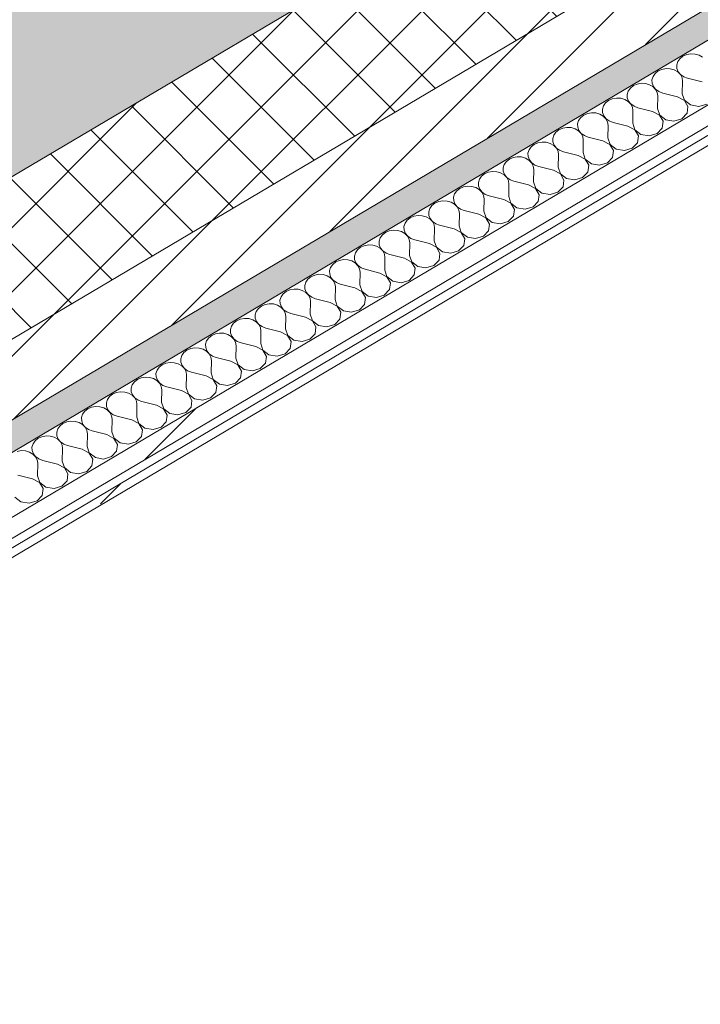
# Model space of a CAD drawing. Header units: millimetres. Extents: x -36631 to 27388, y -24993 to 6945.
# Tile 162 of 256: x -53 to 396, y -12831 to -12182. Entities that reach past the tile are written whole.
import ezdxf

# ---------------------------------------------------------------- set-up
doc = ezdxf.new("R2010")
doc.units = ezdxf.units.MM
doc.header["$MEASUREMENT"] = 0
doc.linetypes.add('Wipeout_Contour', pattern=[1000, 0, -1000])
doc.layers.add('12_FAÇ_Façana', color=7, linetype='Continuous')
doc.layers.add('Nuevo_08_E_Envans secs', color=7, linetype='Continuous')
for name, color, linetype, lineweight, true_color in [('12_FAÇ_Façana_Pluma_Nº__102', 7, 'Continuous', 5, 0xcccccc), ('12_FAÇ_Façana_Pluma_Nº__174', 7, 'Continuous', 13, 0xe4ad2c), ('12_FAÇ_Façana_Pluma_Nº__176', 7, 'Continuous', 15, 0x93a0c6), ('Nuevo_08_E_Envans secs_Pluma_Nº__102', 7, 'Continuous', 5, 0xcccccc), ('Nuevo_08_E_Envans secs_Pluma_Nº__171', 171, 'Continuous', 13, 0xaaaaff), ('Nuevo_08_E_Envans secs_Pluma_Nº__177', 7, 'Continuous', 15, 0xf7e046)]:
    doc.layers.add(name, color=color, linetype=linetype, lineweight=lineweight, true_color=true_color)
for name, color, linetype, lineweight in [('12_FAÇ_Façana_Pluma_Nº__2', 8, 'Continuous', 5), ('12_FAÇ_Façana_Pluma_Nº__7', 7, 'Continuous', 5), ('Nuevo_08_E_Envans secs_Pluma_Nº__1', 7, 'Continuous', 5)]:
    doc.layers.add(name, color=color, linetype=linetype, lineweight=lineweight)
pattern_1 = [(45, (0, 0), (-183.848, 183.848), [195, -65]), (45, (7e-14, 183.85), (-183.848, 183.848), [195, -65])]

# ---------------------------------------------------------------- blocks, each defined once
blk = doc.blocks.new('Elem Sección_97_1')
at = {"layer": '12_FAÇ_Façana_Pluma_Nº__102', "linetype": 'Continuous', "lineweight": 0, "true_color": 0xe5e5e5}
blk.add_hatch(color=254, dxfattribs=at).paths.add_polyline_path([(-1935.93, -13237.7), (-1842.3, -13342.47), (1201.82, -11539.73), (1155.37, -11487.75), (1498.66, -11284.46), (1545.11, -11336.44), (1557.37, -11329.18), (1463.74, -11224.4)])
at = {"layer": '12_FAÇ_Façana_Pluma_Nº__174', "linetype": 'Continuous', "lineweight": 13, "true_color": 0xe4ad2c}
h = blk.add_hatch(dxfattribs=at)
h.set_pattern_fill('SATE_Aislamiento_0001', color=42, style=0, pattern_type=2)
h.set_pattern_definition([(45, (0, 0), (-21.213203, 21.213203), []), (135, (0, 0), (21.213203, 21.213203), [])])
h.paths.add_polyline_path([(-1842.3, -13342.47), (-1779.88, -13412.32), (1229.91, -11629.91), (1264.24, -11609.58), (1201.82, -11539.73)])
at = {"layer": '12_FAÇ_Façana_Pluma_Nº__176', "linetype": 'Continuous', "lineweight": 0, "true_color": 0x495063}
blk.add_hatch(color=251, dxfattribs=at).paths.add_polyline_path([(-1748.67, -13447.25), (-1736.19, -13461.22), (1273.61, -11678.8), (1261.12, -11664.83)])
at = {"layer": '12_FAÇ_Façana_Pluma_Nº__2', "linetype": 'Continuous', "lineweight": 5}
h = blk.add_hatch(dxfattribs=at)
h.set_pattern_fill('Ceramic_0001', color=8, style=0, pattern_type=2)
h.set_pattern_definition([(45, (0, 0), (-21.213203, 21.213203), [])])
h.paths.add_polyline_path([(1229.91, -11629.91), (-1779.88, -13412.32), (-1748.67, -13447.25), (1261.12, -11664.83)])
at = {"layer": '12_FAÇ_Façana_Pluma_Nº__7', "color": 7, "linetype": 'Continuous', "lineweight": 5}
for p, q in [((1201.82, -11539.73), (-1842.3, -13342.47)), ((1261.12, -11664.83), (-1748.67, -13447.25))]:
    blk.add_line(p, q, dxfattribs=at)
at = {"layer": '12_FAÇ_Façana_Pluma_Nº__7', "color": 7, "linetype": 'Continuous', "lineweight": 5, "flags": 128}
for points in [[(1264.24, -11609.58), (1229.91, -11629.91), (-1779.88, -13412.32)], [(1273.61, -11678.8), (-1460.26, -13297.81), (-1520.33, -13333.38), (-1736.19, -13461.22)]]:
    blk.add_lwpolyline(points, dxfattribs=at)
blk = doc.blocks.new('*X361')
at = {"layer": 'Nuevo_08_E_Envans secs_Pluma_Nº__102', "color": 254, "linetype": 'Continuous', "lineweight": 5, "true_color": 0xcccccc}
for p, q in [((382.14, -12208.14), (380.74, -12210.1)), ((384.15, -12206.56), (382.14, -12208.14)), ((386.61, -12205.49), (384.15, -12206.56)), ((389.33, -12205.01), (386.61, -12205.49)), ((392.12, -12205.15), (389.33, -12205.01)), ((394.75, -12205.91), (392.12, -12205.15)), ((397.02, -12207.22), (394.75, -12205.91)), ((372.99, -12214.69), (370.26, -12215.17)), ((375.77, -12214.83), (372.99, -12214.69)), ((378.4, -12215.59), (375.77, -12214.83)), ((380.74, -12210.1), (380.05, -12212.3)), ((380.05, -12212.3), (380.13, -12214.57)), ((380.13, -12214.57), (380.96, -12216.73)), ((364.39, -12219.78), (363.7, -12221.98)), ((365.8, -12217.82), (364.39, -12219.78)), ((367.8, -12216.24), (365.8, -12217.82)), ((370.26, -12215.17), (367.8, -12216.24)), ((380.67, -12216.9), (378.4, -12215.59)), ((382.42, -12218.67), (380.67, -12216.9)), ((380.96, -12216.73), (382.49, -12218.63)), ((383.51, -12220.76), (382.42, -12218.67)), ((382.49, -12218.63), (384.6, -12220.12)), ((383.85, -12223.01), (383.51, -12220.76)), ((384.6, -12220.12), (387.12, -12221.08)), ((396.78, -12223.5), (387.12, -12221.08)), ((349.45, -12227.5), (348.05, -12229.46)), ((351.46, -12225.92), (349.45, -12227.5)), ((353.92, -12224.85), (351.46, -12225.92)), ((356.64, -12224.37), (353.92, -12224.85)), ((359.42, -12224.51), (356.64, -12224.37)), ((362.05, -12225.27), (359.42, -12224.51)), ((364.33, -12226.58), (362.05, -12225.27)), ((363.7, -12221.98), (363.78, -12224.25)), ((363.78, -12224.25), (364.61, -12226.42)), ((366.07, -12228.35), (364.33, -12226.58)), ((364.61, -12226.42), (366.14, -12228.31)), ((383.7, -12231.24), (383.85, -12223.01)), ((337.57, -12234.53), (335.11, -12235.6)), ((340.29, -12234.05), (337.57, -12234.53)), ((343.08, -12234.2), (340.29, -12234.05)), ((345.71, -12234.95), (343.08, -12234.2)), ((348.05, -12229.46), (347.36, -12231.66)), ((347.36, -12231.66), (347.43, -12233.93)), ((347.43, -12233.93), (348.26, -12236.1)), ((367.16, -12230.44), (366.07, -12228.35)), ((366.14, -12228.31), (368.25, -12229.8)), ((367.51, -12232.69), (367.16, -12230.44)), ((367.36, -12240.92), (367.51, -12232.69)), ((368.25, -12229.8), (370.78, -12230.76)), ((380.44, -12233.18), (370.78, -12230.76)), ((385.07, -12235.62), (380.44, -12233.18)), ((383.7, -12231.24), (385.14, -12235.58)), ((331.7, -12239.14), (331.01, -12241.34)), ((333.1, -12237.18), (331.7, -12239.14)), ((335.11, -12235.6), (333.1, -12237.18)), ((347.98, -12236.26), (345.71, -12234.95)), ((349.73, -12238.03), (347.98, -12236.26)), ((348.26, -12236.1), (349.79, -12237.99)), ((350.81, -12240.12), (349.73, -12238.03)), ((349.79, -12237.99), (351.9, -12239.48)), ((351.16, -12242.38), (350.81, -12240.12)), ((351.9, -12239.48), (354.43, -12240.44)), ((364.09, -12242.86), (354.43, -12240.44)), ((367.36, -12240.92), (368.79, -12245.26)), ((387.43, -12239.69), (385.07, -12235.62)), ((385.14, -12235.58), (389.16, -12238.66)), ((386.82, -12244.15), (387.43, -12239.69)), ((389.16, -12238.66), (394.57, -12239.56)), ((394.57, -12239.56), (399.76, -12238.01)), ((316.75, -12246.86), (315.35, -12248.82)), ((318.76, -12245.29), (316.75, -12246.86)), ((321.22, -12244.22), (318.76, -12245.29)), ((323.95, -12243.73), (321.22, -12244.22)), ((326.73, -12243.88), (323.95, -12243.73)), ((329.36, -12244.63), (326.73, -12243.88)), ((331.63, -12245.95), (329.36, -12244.63)), ((331.01, -12241.34), (331.08, -12243.61)), ((331.08, -12243.61), (331.92, -12245.78)), ((333.38, -12247.71), (331.63, -12245.95)), ((331.92, -12245.78), (333.45, -12247.67)), ((351.01, -12250.6), (351.16, -12242.38)), ((368.72, -12245.3), (364.09, -12242.86)), ((371.09, -12249.37), (368.72, -12245.3)), ((368.79, -12245.26), (372.81, -12248.34)), ((383.41, -12247.69), (386.82, -12244.15)), ((304.87, -12253.9), (302.41, -12254.97)), ((307.6, -12253.41), (304.87, -12253.9)), ((310.38, -12253.56), (307.6, -12253.41)), ((313.01, -12254.31), (310.38, -12253.56)), ((315.35, -12248.82), (314.66, -12251.02)), ((314.66, -12251.02), (314.74, -12253.29)), ((314.74, -12253.29), (315.57, -12255.46)), ((334.47, -12249.8), (333.38, -12247.71)), ((333.45, -12247.67), (335.55, -12249.16)), ((334.81, -12252.06), (334.47, -12249.8)), ((334.66, -12260.28), (334.81, -12252.06)), ((335.55, -12249.16), (338.08, -12250.12)), ((347.74, -12252.54), (338.08, -12250.12)), ((352.38, -12254.98), (347.74, -12252.54)), ((351.01, -12250.6), (352.44, -12254.94)), ((367.06, -12257.37), (370.47, -12253.83)), ((370.47, -12253.83), (371.09, -12249.37)), ((372.81, -12248.34), (378.22, -12249.24)), ((378.22, -12249.24), (383.41, -12247.69)), ((299.01, -12258.5), (298.32, -12260.7)), ((300.41, -12256.54), (299.01, -12258.5)), ((302.41, -12254.97), (300.41, -12256.54)), ((315.29, -12255.63), (313.01, -12254.31)), ((317.03, -12257.39), (315.29, -12255.63)), ((315.57, -12255.46), (317.1, -12257.36)), ((318.12, -12259.48), (317.03, -12257.39)), ((317.1, -12257.36), (319.21, -12258.84)), ((318.46, -12261.74), (318.12, -12259.48)), ((319.21, -12258.84), (321.73, -12259.8)), ((331.39, -12262.22), (321.73, -12259.8)), ((334.66, -12260.28), (336.09, -12264.62)), ((354.74, -12259.05), (352.38, -12254.98)), ((352.44, -12254.94), (356.46, -12258.02)), ((354.12, -12263.52), (354.74, -12259.05)), ((356.46, -12258.02), (361.88, -12258.92)), ((361.88, -12258.92), (367.06, -12257.37)), ((284.06, -12266.22), (282.66, -12268.18)), ((286.07, -12264.65), (284.06, -12266.22)), ((288.53, -12263.58), (286.07, -12264.65)), ((291.25, -12263.1), (288.53, -12263.58)), ((294.04, -12263.24), (291.25, -12263.1)), ((296.66, -12263.99), (294.04, -12263.24)), ((298.94, -12265.31), (296.66, -12263.99)), ((298.32, -12260.7), (298.39, -12262.97)), ((298.39, -12262.97), (299.22, -12265.14)), ((300.69, -12267.08), (298.94, -12265.31)), ((299.22, -12265.14), (300.75, -12267.04)), ((300.75, -12267.04), (302.86, -12268.52)), ((318.32, -12269.96), (318.46, -12261.74)), ((336.03, -12264.66), (331.39, -12262.22)), ((338.39, -12268.73), (336.03, -12264.66)), ((336.09, -12264.62), (340.12, -12267.71)), ((345.53, -12268.6), (350.71, -12267.05)), ((350.71, -12267.05), (354.12, -12263.52)), ((272.18, -12273.26), (269.72, -12274.33)), ((274.91, -12272.78), (272.18, -12273.26)), ((277.69, -12272.92), (274.91, -12272.78)), ((280.32, -12273.68), (277.69, -12272.92)), ((282.66, -12268.18), (281.97, -12270.38)), ((281.97, -12270.38), (282.04, -12272.65)), ((282.04, -12272.65), (282.88, -12274.82)), ((301.77, -12269.17), (300.69, -12267.08)), ((302.12, -12271.42), (301.77, -12269.17)), ((301.97, -12279.64), (302.12, -12271.42)), ((302.86, -12268.52), (305.39, -12269.48)), ((315.05, -12271.9), (305.39, -12269.48)), ((319.68, -12274.34), (315.05, -12271.9)), ((318.32, -12269.96), (319.75, -12274.31)), ((334.37, -12276.73), (337.78, -12273.2)), ((337.78, -12273.2), (338.39, -12268.73)), ((340.12, -12267.71), (345.53, -12268.6)), ((266.31, -12277.87), (265.62, -12280.06)), ((267.71, -12275.9), (266.31, -12277.87)), ((269.72, -12274.33), (267.71, -12275.9)), ((282.59, -12274.99), (280.32, -12273.68)), ((284.34, -12276.76), (282.59, -12274.99)), ((282.88, -12274.82), (284.41, -12276.72)), ((285.43, -12278.85), (284.34, -12276.76)), ((284.41, -12276.72), (286.51, -12278.2)), ((285.77, -12281.1), (285.43, -12278.85)), ((286.51, -12278.2), (289.04, -12279.16)), ((298.7, -12281.58), (289.04, -12279.16)), ((301.97, -12279.64), (303.4, -12283.99)), ((322.04, -12278.41), (319.68, -12274.34)), ((319.75, -12274.31), (323.77, -12277.39)), ((321.43, -12282.88), (322.04, -12278.41)), ((323.77, -12277.39), (329.18, -12278.29)), ((329.18, -12278.29), (334.37, -12276.73)), ((251.37, -12285.58), (249.96, -12287.55)), ((253.37, -12284.01), (251.37, -12285.58)), ((255.83, -12282.94), (253.37, -12284.01)), ((258.56, -12282.46), (255.83, -12282.94)), ((261.34, -12282.6), (258.56, -12282.46)), ((263.97, -12283.36), (261.34, -12282.6)), ((266.24, -12284.67), (263.97, -12283.36)), ((265.62, -12280.06), (265.7, -12282.33)), ((265.7, -12282.33), (266.53, -12284.5)), ((267.99, -12286.44), (266.24, -12284.67)), ((266.53, -12284.5), (268.06, -12286.4)), ((269.08, -12288.53), (267.99, -12286.44)), ((268.06, -12286.4), (270.17, -12287.88)), ((285.62, -12289.32), (285.77, -12281.1)), ((303.33, -12284.03), (298.7, -12281.58)), ((305.7, -12288.09), (303.33, -12284.03)), ((303.4, -12283.99), (307.42, -12287.07)), ((312.83, -12287.97), (318.02, -12286.42)), ((318.02, -12286.42), (321.43, -12282.88)), ((239.49, -12292.62), (237.03, -12293.69)), ((242.21, -12292.14), (239.49, -12292.62)), ((244.99, -12292.28), (242.21, -12292.14)), ((247.62, -12293.04), (244.99, -12292.28)), ((249.96, -12287.55), (249.27, -12289.75)), ((249.27, -12289.75), (249.35, -12292.01)), ((249.35, -12292.01), (250.18, -12294.18)), ((269.42, -12290.78), (269.08, -12288.53)), ((269.28, -12299.01), (269.42, -12290.78)), ((270.17, -12287.88), (272.69, -12288.84)), ((282.35, -12291.26), (272.69, -12288.84)), ((286.99, -12293.71), (282.35, -12291.26)), ((285.62, -12289.32), (287.05, -12293.67)), ((301.67, -12296.1), (305.08, -12292.56)), ((305.08, -12292.56), (305.7, -12288.09)), ((307.42, -12287.07), (312.83, -12287.97)), ((233.62, -12297.23), (232.93, -12299.43)), ((232.93, -12299.43), (233, -12301.7)), ((235.02, -12295.26), (233.62, -12297.23)), ((237.03, -12293.69), (235.02, -12295.26)), ((249.9, -12294.35), (247.62, -12293.04)), ((251.65, -12296.12), (249.9, -12294.35)), ((250.18, -12294.18), (251.71, -12296.08)), ((252.73, -12298.21), (251.65, -12296.12)), ((251.71, -12296.08), (253.82, -12297.56)), ((253.08, -12300.46), (252.73, -12298.21)), ((253.82, -12297.56), (256.35, -12298.52)), ((266.01, -12300.94), (256.35, -12298.52)), ((269.28, -12299.01), (270.71, -12303.35)), ((289.35, -12297.77), (286.99, -12293.71)), ((287.05, -12293.67), (291.08, -12296.75)), ((288.73, -12302.24), (289.35, -12297.77)), ((291.08, -12296.75), (296.49, -12297.65)), ((296.49, -12297.65), (301.67, -12296.1)), ((218.67, -12304.95), (217.27, -12306.91)), ((220.68, -12303.37), (218.67, -12304.95)), ((223.14, -12302.3), (220.68, -12303.37)), ((225.86, -12301.82), (223.14, -12302.3)), ((228.65, -12301.96), (225.86, -12301.82)), ((231.28, -12302.72), (228.65, -12301.96)), ((233.55, -12304.03), (231.28, -12302.72)), ((233, -12301.7), (233.84, -12303.86)), ((235.3, -12305.8), (233.55, -12304.03)), ((233.84, -12303.86), (235.36, -12305.76)), ((236.39, -12307.89), (235.3, -12305.8)), ((235.36, -12305.76), (237.47, -12307.24)), ((252.93, -12308.69), (253.08, -12300.46)), ((270.64, -12303.39), (266.01, -12300.94)), ((273, -12307.45), (270.64, -12303.39)), ((270.71, -12303.35), (274.73, -12306.43)), ((280.14, -12307.33), (285.33, -12305.78)), ((285.33, -12305.78), (288.73, -12302.24)), ((206.79, -12311.98), (204.33, -12313.05)), ((209.52, -12311.5), (206.79, -12311.98)), ((212.3, -12311.64), (209.52, -12311.5)), ((214.93, -12312.4), (212.3, -12311.64)), ((217.2, -12313.71), (214.93, -12312.4)), ((217.27, -12306.91), (216.58, -12309.11)), ((216.58, -12309.11), (216.65, -12311.38)), ((216.65, -12311.38), (217.49, -12313.54)), ((236.73, -12310.14), (236.39, -12307.89)), ((236.58, -12318.37), (236.73, -12310.14)), ((237.47, -12307.24), (240, -12308.2)), ((249.66, -12310.62), (240, -12308.2)), ((254.29, -12313.07), (249.66, -12310.62)), ((252.93, -12308.69), (254.36, -12313.03)), ((268.98, -12315.46), (272.39, -12311.92)), ((272.39, -12311.92), (273, -12307.45)), ((274.73, -12306.43), (280.14, -12307.33)), ((200.92, -12316.59), (200.23, -12318.79)), ((200.23, -12318.79), (200.31, -12321.06)), ((202.32, -12314.63), (200.92, -12316.59)), ((204.33, -12313.05), (202.32, -12314.63)), ((218.95, -12315.48), (217.2, -12313.71)), ((217.49, -12313.54), (219.02, -12315.44)), ((220.04, -12317.57), (218.95, -12315.48)), ((219.02, -12315.44), (221.13, -12316.93)), ((220.38, -12319.82), (220.04, -12317.57)), ((221.13, -12316.93), (223.65, -12317.89)), ((233.31, -12320.3), (223.65, -12317.89)), ((236.58, -12318.37), (238.01, -12322.71)), ((256.66, -12317.13), (254.29, -12313.07)), ((254.36, -12313.03), (258.38, -12316.11)), ((256.04, -12321.6), (256.66, -12317.13)), ((258.38, -12316.11), (263.79, -12317.01)), ((263.79, -12317.01), (268.98, -12315.46)), ((185.98, -12324.31), (184.58, -12326.27)), ((187.98, -12322.73), (185.98, -12324.31)), ((190.44, -12321.66), (187.98, -12322.73)), ((193.17, -12321.18), (190.44, -12321.66)), ((195.95, -12321.32), (193.17, -12321.18)), ((198.58, -12322.08), (195.95, -12321.32)), ((200.86, -12323.39), (198.58, -12322.08)), ((200.31, -12321.06), (201.14, -12323.22)), ((202.6, -12325.16), (200.86, -12323.39)), ((201.14, -12323.22), (202.67, -12325.12)), ((203.69, -12327.25), (202.6, -12325.16)), ((202.67, -12325.12), (204.78, -12326.61)), ((220.23, -12328.05), (220.38, -12319.82)), ((237.95, -12322.75), (233.31, -12320.3)), ((240.31, -12326.81), (237.95, -12322.75)), ((238.01, -12322.71), (242.03, -12325.79)), ((247.45, -12326.69), (252.63, -12325.14)), ((252.63, -12325.14), (256.04, -12321.6)), ((174.1, -12331.34), (171.64, -12332.41)), ((176.82, -12330.86), (174.1, -12331.34)), ((179.61, -12331), (176.82, -12330.86)), ((182.23, -12331.76), (179.61, -12331)), ((184.51, -12333.07), (182.23, -12331.76)), ((184.58, -12326.27), (183.89, -12328.47)), ((183.89, -12328.47), (183.96, -12330.74)), ((183.96, -12330.74), (184.79, -12332.9)), ((204.04, -12329.5), (203.69, -12327.25)), ((203.89, -12337.73), (204.04, -12329.5)), ((204.78, -12326.61), (207.3, -12327.57)), ((216.96, -12329.98), (207.3, -12327.57)), ((221.6, -12332.43), (216.96, -12329.98)), ((220.23, -12328.05), (221.67, -12332.39)), ((236.28, -12334.82), (239.69, -12331.28)), ((239.69, -12331.28), (240.31, -12326.81)), ((242.03, -12325.79), (247.45, -12326.69)), ((168.23, -12335.95), (167.54, -12338.15)), ((167.54, -12338.15), (167.61, -12340.42)), ((169.63, -12333.99), (168.23, -12335.95)), ((171.64, -12332.41), (169.63, -12333.99)), ((186.26, -12334.84), (184.51, -12333.07)), ((184.79, -12332.9), (186.32, -12334.8)), ((187.34, -12336.93), (186.26, -12334.84)), ((186.32, -12334.8), (188.43, -12336.29)), ((187.69, -12339.18), (187.34, -12336.93)), ((188.43, -12336.29), (190.96, -12337.25)), ((200.62, -12339.66), (190.96, -12337.25)), ((203.89, -12337.73), (205.32, -12342.07)), ((223.96, -12336.49), (221.6, -12332.43)), ((221.67, -12332.39), (225.69, -12335.47)), ((223.35, -12340.96), (223.96, -12336.49)), ((225.69, -12335.47), (231.1, -12336.37)), ((231.1, -12336.37), (236.28, -12334.82)), ((153.28, -12343.67), (151.88, -12345.63)), ((155.29, -12342.09), (153.28, -12343.67)), ((157.75, -12341.02), (155.29, -12342.09)), ((160.48, -12340.54), (157.75, -12341.02)), ((163.26, -12340.68), (160.48, -12340.54)), ((165.89, -12341.44), (163.26, -12340.68)), ((168.16, -12342.75), (165.89, -12341.44)), ((167.61, -12340.42), (168.45, -12342.58)), ((169.91, -12344.52), (168.16, -12342.75)), ((168.45, -12342.58), (169.98, -12344.48)), ((171, -12346.61), (169.91, -12344.52)), ((169.98, -12344.48), (172.08, -12345.97)), ((187.54, -12347.41), (187.69, -12339.18)), ((205.25, -12342.11), (200.62, -12339.66)), ((207.61, -12346.17), (205.25, -12342.11)), ((205.32, -12342.07), (209.34, -12345.15)), ((214.75, -12346.05), (219.94, -12344.5)), ((219.94, -12344.5), (223.35, -12340.96)), ((141.4, -12350.7), (138.94, -12351.77)), ((144.13, -12350.22), (141.4, -12350.7)), ((146.91, -12350.37), (144.13, -12350.22)), ((149.54, -12351.12), (146.91, -12350.37)), ((151.82, -12352.43), (149.54, -12351.12)), ((151.88, -12345.63), (151.19, -12347.83)), ((151.19, -12347.83), (151.27, -12350.1)), ((151.27, -12350.1), (152.1, -12352.27)), ((171.34, -12348.86), (171, -12346.61)), ((171.19, -12357.09), (171.34, -12348.86)), ((172.08, -12345.97), (174.61, -12346.93)), ((184.27, -12349.35), (174.61, -12346.93)), ((188.91, -12351.79), (184.27, -12349.35)), ((187.54, -12347.41), (188.97, -12351.75)), ((203.59, -12354.18), (207, -12350.64)), ((207, -12350.64), (207.61, -12346.17)), ((209.34, -12345.15), (214.75, -12346.05)), ((135.53, -12355.31), (134.84, -12357.51)), ((134.84, -12357.51), (134.92, -12359.78)), ((136.94, -12353.35), (135.53, -12355.31)), ((138.94, -12351.77), (136.94, -12353.35)), ((153.56, -12354.2), (151.82, -12352.43)), ((152.1, -12352.27), (153.63, -12354.16)), ((154.65, -12356.29), (153.56, -12354.2)), ((153.63, -12354.16), (155.74, -12355.65)), ((154.99, -12358.54), (154.65, -12356.29)), ((155.74, -12355.65), (158.26, -12356.61)), ((167.92, -12359.03), (158.26, -12356.61)), ((171.19, -12357.09), (172.62, -12361.43)), ((191.27, -12355.85), (188.91, -12351.79)), ((188.97, -12351.75), (192.99, -12354.83)), ((190.65, -12360.32), (191.27, -12355.85)), ((192.99, -12354.83), (198.41, -12355.73)), ((198.41, -12355.73), (203.59, -12354.18)), ((120.59, -12363.03), (119.19, -12364.99)), ((122.6, -12361.45), (120.59, -12363.03)), ((125.06, -12360.38), (122.6, -12361.45)), ((127.78, -12359.9), (125.06, -12360.38)), ((130.56, -12360.05), (127.78, -12359.9)), ((133.19, -12360.8), (130.56, -12360.05)), ((135.47, -12362.11), (133.19, -12360.8)), ((134.92, -12359.78), (135.75, -12361.95)), ((137.22, -12363.88), (135.47, -12362.11)), ((135.75, -12361.95), (137.28, -12363.84)), ((138.3, -12365.97), (137.22, -12363.88)), ((137.28, -12363.84), (139.39, -12365.33)), ((154.85, -12366.77), (154.99, -12358.54)), ((172.56, -12361.47), (167.92, -12359.03)), ((174.92, -12365.54), (172.56, -12361.47)), ((172.62, -12361.43), (176.65, -12364.51)), ((182.06, -12365.41), (187.24, -12363.86)), ((187.24, -12363.86), (190.65, -12360.32)), ((108.71, -12370.07), (106.25, -12371.14)), ((111.43, -12369.58), (108.71, -12370.07)), ((114.22, -12369.73), (111.43, -12369.58)), ((116.85, -12370.48), (114.22, -12369.73)), ((119.12, -12371.8), (116.85, -12370.48)), ((119.19, -12364.99), (118.5, -12367.19)), ((118.5, -12367.19), (118.57, -12369.46)), ((118.57, -12369.46), (119.41, -12371.63)), ((138.65, -12368.23), (138.3, -12365.97)), ((138.5, -12376.45), (138.65, -12368.23)), ((139.39, -12365.33), (141.92, -12366.29)), ((151.58, -12368.71), (141.92, -12366.29)), ((156.21, -12371.15), (151.58, -12368.71)), ((154.85, -12366.77), (156.28, -12371.11)), ((170.9, -12373.54), (174.31, -12370)), ((174.31, -12370), (174.92, -12365.54)), ((176.65, -12364.51), (182.06, -12365.41)), ((102.84, -12374.67), (102.15, -12376.87)), ((102.15, -12376.87), (102.23, -12379.14)), ((104.24, -12372.71), (102.84, -12374.67)), ((106.25, -12371.14), (104.24, -12372.71)), ((120.87, -12373.56), (119.12, -12371.8)), ((119.41, -12371.63), (120.93, -12373.52)), ((121.96, -12375.65), (120.87, -12373.56)), ((120.93, -12373.52), (123.04, -12375.01)), ((122.3, -12377.91), (121.96, -12375.65)), ((123.04, -12375.01), (125.57, -12375.97)), ((135.23, -12378.39), (125.57, -12375.97)), ((138.5, -12376.45), (139.93, -12380.79)), ((158.57, -12375.22), (156.21, -12371.15)), ((156.28, -12371.11), (160.3, -12374.19)), ((157.96, -12379.68), (158.57, -12375.22)), ((160.3, -12374.19), (165.71, -12375.09)), ((165.71, -12375.09), (170.9, -12373.54)), ((87.9, -12382.39), (86.49, -12384.35)), ((89.9, -12380.82), (87.9, -12382.39)), ((92.36, -12379.75), (89.9, -12380.82)), ((95.09, -12379.26), (92.36, -12379.75)), ((97.87, -12379.41), (95.09, -12379.26)), ((100.5, -12380.16), (97.87, -12379.41)), ((102.77, -12381.48), (100.5, -12380.16)), ((102.23, -12379.14), (103.06, -12381.31)), ((104.52, -12383.24), (102.77, -12381.48)), ((103.06, -12381.31), (104.59, -12383.21)), ((105.61, -12385.33), (104.52, -12383.24)), ((104.59, -12383.21), (106.7, -12384.69)), ((122.15, -12386.13), (122.3, -12377.91)), ((139.86, -12380.83), (135.23, -12378.39)), ((142.23, -12384.9), (139.86, -12380.83)), ((139.93, -12380.79), (143.95, -12383.87)), ((149.36, -12384.77), (154.55, -12383.22)), ((154.55, -12383.22), (157.96, -12379.68)), ((76.02, -12389.43), (73.56, -12390.5)), ((78.74, -12388.95), (76.02, -12389.43)), ((81.52, -12389.09), (78.74, -12388.95)), ((84.15, -12389.84), (81.52, -12389.09)), ((86.43, -12391.16), (84.15, -12389.84)), ((86.49, -12384.35), (85.8, -12386.55)), ((85.8, -12386.55), (85.88, -12388.82)), ((85.88, -12388.82), (86.71, -12390.99)), ((105.95, -12387.59), (105.61, -12385.33)), ((105.8, -12395.81), (105.95, -12387.59)), ((106.7, -12384.69), (109.22, -12385.65)), ((118.88, -12388.07), (109.22, -12385.65)), ((123.52, -12390.51), (118.88, -12388.07)), ((122.15, -12386.13), (123.58, -12390.47)), ((138.2, -12392.9), (141.61, -12389.37)), ((141.61, -12389.37), (142.23, -12384.9)), ((143.95, -12383.87), (149.36, -12384.77)), ((70.15, -12394.03), (69.46, -12396.23)), ((69.46, -12396.23), (69.53, -12398.5)), ((71.55, -12392.07), (70.15, -12394.03)), ((73.56, -12390.5), (71.55, -12392.07)), ((88.17, -12392.93), (86.43, -12391.16)), ((86.71, -12390.99), (88.24, -12392.89)), ((89.26, -12395.02), (88.17, -12392.93)), ((88.24, -12392.89), (90.35, -12394.37)), ((89.61, -12397.27), (89.26, -12395.02)), ((90.35, -12394.37), (92.88, -12395.33)), ((102.54, -12397.75), (92.88, -12395.33)), ((105.8, -12395.81), (107.24, -12400.16)), ((125.88, -12394.58), (123.52, -12390.51)), ((123.58, -12390.47), (127.61, -12393.56)), ((125.26, -12399.05), (125.88, -12394.58)), ((127.61, -12393.56), (133.02, -12394.45)), ((133.02, -12394.45), (138.2, -12392.9)), ((55.2, -12401.75), (53.8, -12403.72)), ((57.21, -12400.18), (55.2, -12401.75)), ((59.67, -12399.11), (57.21, -12400.18)), ((62.39, -12398.63), (59.67, -12399.11)), ((65.18, -12398.77), (62.39, -12398.63)), ((67.81, -12399.53), (65.18, -12398.77)), ((70.08, -12400.84), (67.81, -12399.53)), ((69.53, -12398.5), (70.36, -12400.67)), ((71.83, -12402.61), (70.08, -12400.84)), ((70.36, -12400.67), (71.89, -12402.57)), ((72.91, -12404.7), (71.83, -12402.61)), ((71.89, -12402.57), (74, -12404.05)), ((89.46, -12405.49), (89.61, -12397.27)), ((107.17, -12400.19), (102.54, -12397.75)), ((109.53, -12404.26), (107.17, -12400.19)), ((107.24, -12400.16), (111.26, -12403.24)), ((111.26, -12403.24), (116.67, -12404.14)), ((116.67, -12404.14), (121.86, -12402.58)), ((121.86, -12402.58), (125.26, -12399.05)), ((43.32, -12408.79), (40.86, -12409.86)), ((46.05, -12408.31), (43.32, -12408.79)), ((48.83, -12408.45), (46.05, -12408.31)), ((51.46, -12409.21), (48.83, -12408.45)), ((53.73, -12410.52), (51.46, -12409.21)), ((53.8, -12403.72), (53.11, -12405.91)), ((53.11, -12405.91), (53.18, -12408.18)), ((53.18, -12408.18), (54.02, -12410.35)), ((73.26, -12406.95), (72.91, -12404.7)), ((73.11, -12415.17), (73.26, -12406.95)), ((74, -12404.05), (76.53, -12405.01)), ((86.19, -12407.43), (76.53, -12405.01)), ((90.82, -12409.88), (86.19, -12407.43)), ((89.46, -12405.49), (90.89, -12409.84)), ((105.51, -12412.27), (108.92, -12408.73)), ((108.92, -12408.73), (109.53, -12404.26)), ((37.45, -12413.4), (36.76, -12415.6)), ((36.76, -12415.6), (36.84, -12417.86)), ((38.85, -12411.43), (37.45, -12413.4)), ((40.86, -12409.86), (38.85, -12411.43)), ((55.48, -12412.29), (53.73, -12410.52)), ((54.02, -12410.35), (55.55, -12412.25)), ((56.57, -12414.38), (55.48, -12412.29)), ((55.55, -12412.25), (57.65, -12413.73)), ((56.91, -12416.63), (56.57, -12414.38)), ((57.65, -12413.73), (60.18, -12414.69)), ((69.84, -12417.11), (60.18, -12414.69)), ((73.11, -12415.17), (74.54, -12419.52)), ((93.19, -12413.94), (90.82, -12409.88)), ((90.89, -12409.84), (94.91, -12412.92)), ((92.57, -12418.41), (93.19, -12413.94)), ((94.91, -12412.92), (100.32, -12413.82)), ((100.32, -12413.82), (105.51, -12412.27)), ((22.51, -12421.11), (21.11, -12423.08)), ((24.51, -12419.54), (22.51, -12421.11)), ((26.97, -12418.47), (24.51, -12419.54)), ((29.7, -12417.99), (26.97, -12418.47)), ((32.48, -12418.13), (29.7, -12417.99)), ((35.11, -12418.89), (32.48, -12418.13)), ((37.39, -12420.2), (35.11, -12418.89)), ((36.84, -12417.86), (37.67, -12420.03)), ((39.13, -12421.97), (37.39, -12420.2)), ((37.67, -12420.03), (39.2, -12421.93)), ((40.22, -12424.06), (39.13, -12421.97)), ((39.2, -12421.93), (41.31, -12423.41)), ((56.76, -12424.86), (56.91, -12416.63)), ((74.48, -12419.56), (69.84, -12417.11)), ((76.84, -12423.62), (74.48, -12419.56)), ((74.54, -12419.52), (78.56, -12422.6)), ((78.56, -12422.6), (83.98, -12423.5)), ((83.98, -12423.5), (89.16, -12421.95)), ((89.16, -12421.95), (92.57, -12418.41)), ((8.17, -12429.22), (6.16, -12430.8)), ((10.63, -12428.15), (8.17, -12429.22)), ((13.35, -12427.67), (10.63, -12428.15)), ((16.14, -12427.81), (13.35, -12427.67)), ((18.76, -12428.57), (16.14, -12427.81)), ((21.04, -12429.88), (18.76, -12428.57)), ((21.11, -12423.08), (20.42, -12425.28)), ((20.42, -12425.28), (20.49, -12427.55)), ((20.49, -12427.55), (21.32, -12429.71)), ((40.56, -12426.31), (40.22, -12424.06)), ((40.42, -12434.54), (40.56, -12426.31)), ((41.31, -12423.41), (43.83, -12424.37)), ((53.49, -12426.79), (43.83, -12424.37)), ((58.13, -12429.24), (53.49, -12426.79)), ((56.76, -12424.86), (58.2, -12429.2)), ((60.49, -12433.3), (58.13, -12429.24)), ((58.2, -12429.2), (62.22, -12432.28)), ((72.81, -12431.63), (76.22, -12428.09)), ((76.22, -12428.09), (76.84, -12423.62)), ((4.76, -12432.76), (4.07, -12434.96)), ((4.07, -12434.96), (4.14, -12437.23)), ((6.16, -12430.8), (4.76, -12432.76)), ((22.79, -12431.65), (21.04, -12429.88)), ((21.32, -12429.71), (22.85, -12431.61)), ((23.87, -12433.74), (22.79, -12431.65)), ((22.85, -12431.61), (24.96, -12433.09)), ((24.22, -12435.99), (23.87, -12433.74)), ((24.96, -12433.09), (27.49, -12434.05)), ((37.15, -12436.47), (27.49, -12434.05)), ((40.42, -12434.54), (41.85, -12438.88)), ((59.88, -12437.77), (60.49, -12433.3)), ((62.22, -12432.28), (67.63, -12433.18)), ((67.63, -12433.18), (72.81, -12431.63)), ((-10.19, -12440.48), (-11.59, -12442.44)), ((-8.18, -12438.9), (-10.19, -12440.48)), ((-5.72, -12437.83), (-8.18, -12438.9)), ((-2.99, -12437.35), (-5.72, -12437.83)), ((-0.21, -12437.49), (-2.99, -12437.35)), ((2.42, -12438.25), (-0.21, -12437.49)), ((4.69, -12439.56), (2.42, -12438.25)), ((4.14, -12437.23), (4.98, -12439.39)), ((6.44, -12441.33), (4.69, -12439.56)), ((4.98, -12439.39), (6.51, -12441.29)), ((7.53, -12443.42), (6.44, -12441.33)), ((6.51, -12441.29), (8.61, -12442.78)), ((24.07, -12444.22), (24.22, -12435.99)), ((41.78, -12438.92), (37.15, -12436.47)), ((44.14, -12442.98), (41.78, -12438.92)), ((41.85, -12438.88), (45.87, -12441.96)), ((45.87, -12441.96), (51.28, -12442.86)), ((51.28, -12442.86), (56.47, -12441.31)), ((56.47, -12441.31), (59.88, -12437.77)), ((-24.53, -12448.58), (-26.53, -12450.16)), ((-22.07, -12447.51), (-24.53, -12448.58)), ((-19.34, -12447.03), (-22.07, -12447.51)), ((-16.56, -12447.17), (-19.34, -12447.03)), ((-13.93, -12447.93), (-16.56, -12447.17)), ((-11.66, -12449.24), (-13.93, -12447.93)), ((-11.59, -12442.44), (-12.28, -12444.64)), ((-12.28, -12444.64), (-12.2, -12446.91)), ((-12.2, -12446.91), (-11.37, -12449.07)), ((7.87, -12445.67), (7.53, -12443.42)), ((7.72, -12453.9), (7.87, -12445.67)), ((8.61, -12442.78), (11.14, -12443.74)), ((20.8, -12446.15), (11.14, -12443.74)), ((25.43, -12448.6), (20.8, -12446.15)), ((24.07, -12444.22), (25.5, -12448.56)), ((27.8, -12452.66), (25.43, -12448.6)), ((25.5, -12448.56), (29.52, -12451.64)), ((40.12, -12450.99), (43.53, -12447.45)), ((43.53, -12447.45), (44.14, -12442.98)), ((-27.94, -12452.12), (-28.63, -12454.32)), ((-28.63, -12454.32), (-28.55, -12456.59)), ((-26.53, -12450.16), (-27.94, -12452.12)), ((-9.91, -12451.01), (-11.66, -12449.24)), ((-11.37, -12449.07), (-9.84, -12450.97)), ((-8.82, -12453.1), (-9.91, -12451.01)), ((-9.84, -12450.97), (-7.73, -12452.46)), ((-8.48, -12455.35), (-8.82, -12453.1)), ((-7.73, -12452.46), (-5.21, -12453.42)), ((4.45, -12455.83), (-5.21, -12453.42)), ((7.72, -12453.9), (9.15, -12458.24)), ((27.18, -12457.13), (27.8, -12452.66)), ((29.52, -12451.64), (34.94, -12452.54)), ((34.94, -12452.54), (40.12, -12450.99)), ((-42.88, -12459.84), (-44.28, -12461.8)), ((-40.87, -12458.26), (-42.88, -12459.84)), ((-38.41, -12457.19), (-40.87, -12458.26)), ((-35.69, -12456.71), (-38.41, -12457.19)), ((-32.91, -12456.85), (-35.69, -12456.71)), ((-30.28, -12457.61), (-32.91, -12456.85)), ((-28, -12458.92), (-30.28, -12457.61)), ((-28.55, -12456.59), (-27.72, -12458.75)), ((-26.25, -12460.69), (-28, -12458.92)), ((-27.72, -12458.75), (-26.19, -12460.65)), ((-25.17, -12462.78), (-26.25, -12460.69)), ((-26.19, -12460.65), (-24.08, -12462.14)), ((-8.62, -12463.58), (-8.48, -12455.35)), ((9.09, -12458.28), (4.45, -12455.83)), ((11.45, -12462.34), (9.09, -12458.28)), ((9.15, -12458.24), (13.18, -12461.32)), ((13.18, -12461.32), (18.59, -12462.22)), ((18.59, -12462.22), (23.77, -12460.67)), ((23.77, -12460.67), (27.18, -12457.13)), ((-52.04, -12466.39), (-54.76, -12466.87)), ((-49.25, -12466.53), (-52.04, -12466.39)), ((-46.62, -12467.29), (-49.25, -12466.53)), ((-44.35, -12468.6), (-46.62, -12467.29)), ((-44.28, -12461.8), (-44.97, -12464)), ((-44.97, -12464), (-44.9, -12466.27)), ((-44.9, -12466.27), (-44.06, -12468.43)), ((-24.82, -12465.03), (-25.17, -12462.78)), ((-24.97, -12473.26), (-24.82, -12465.03)), ((-24.08, -12462.14), (-21.55, -12463.1)), ((-11.89, -12465.51), (-21.55, -12463.1)), ((-7.26, -12467.96), (-11.89, -12465.51)), ((-8.62, -12463.58), (-7.19, -12467.92)), ((-4.9, -12472.02), (-7.26, -12467.96)), ((-7.19, -12467.92), (-3.17, -12471)), ((7.43, -12470.35), (10.84, -12466.81)), ((10.84, -12466.81), (11.45, -12462.34)), ((-42.6, -12470.37), (-44.35, -12468.6)), ((-44.06, -12468.43), (-42.54, -12470.33)), ((-41.51, -12472.46), (-42.6, -12470.37)), ((-42.54, -12470.33), (-40.43, -12471.82)), ((-41.17, -12474.71), (-41.51, -12472.46)), ((-40.43, -12471.82), (-37.9, -12472.78)), ((-28.24, -12475.2), (-37.9, -12472.78)), ((-24.97, -12473.26), (-23.54, -12477.6)), ((-5.51, -12476.49), (-4.9, -12472.02)), ((-3.17, -12471), (2.24, -12471.9)), ((2.24, -12471.9), (7.43, -12470.35)), ((-41.32, -12482.94), (-41.17, -12474.71)), ((-23.61, -12477.64), (-28.24, -12475.2)), ((-21.24, -12481.7), (-23.61, -12477.64)), ((-23.54, -12477.6), (-19.52, -12480.68)), ((-19.52, -12480.68), (-14.11, -12481.58)), ((-14.11, -12481.58), (-8.92, -12480.03)), ((-8.92, -12480.03), (-5.51, -12476.49)), ((-44.59, -12484.88), (-54.25, -12482.46)), ((-39.95, -12487.32), (-44.59, -12484.88)), ((-41.32, -12482.94), (-39.89, -12487.28)), ((-37.59, -12491.39), (-39.95, -12487.32)), ((-39.89, -12487.28), (-35.86, -12490.36)), ((-25.27, -12489.71), (-21.86, -12486.17)), ((-21.86, -12486.17), (-21.24, -12481.7)), ((-38.21, -12495.85), (-37.59, -12491.39)), ((-35.86, -12490.36), (-30.45, -12491.26)), ((-30.45, -12491.26), (-25.27, -12489.71)), ((-56.23, -12496.96), (-52.21, -12500.04)), ((-52.21, -12500.04), (-46.8, -12500.94)), ((-46.8, -12500.94), (-41.62, -12499.39)), ((-41.62, -12499.39), (-38.21, -12495.85))]:
    blk.add_line(p, q, dxfattribs=at)
blk = doc.blocks.new('Elem Sección_285_1')
at = {"layer": 'Nuevo_08_E_Envans secs', "lineweight": 0}
blk.add_blockref('*X361', (0, 0), dxfattribs=at)
at = {"color": 254, "linetype": 'Wipeout_Contour', "lineweight": 0, "ltscale": 50365.384638}
blk.add_wipeout([(-1424.18, -13319.17), (-1416.08, -13328.26), (1306.69, -11715.82), (1298.58, -11706.74)], dxfattribs=at).dxf.layer = 'Nuevo_08_E_Envans secs'
at = {"layer": 'Nuevo_08_E_Envans secs_Pluma_Nº__177', "linetype": 'Continuous', "lineweight": 15, "true_color": 0xf7e046}
h = blk.add_hatch(dxfattribs=at)
h.set_pattern_fill('Panellat_HPL_0001', color=53, style=0, pattern_type=2)
h.set_pattern_definition(pattern_1)
h.paths.add_polyline_path([(-1424.18, -13319.17), (-1416.08, -13328.26), (1306.69, -11715.82), (1298.58, -11706.74)])
at = {"color": 254, "linetype": 'Wipeout_Contour', "lineweight": 0, "ltscale": 50401.535054}
blk.add_wipeout([(1294.13, -11729.67), (-1396.04, -13322.8), (-1392.3, -13326.99), (1297.87, -11733.86)], dxfattribs=at).dxf.layer = 'Nuevo_08_E_Envans secs'
at = {"layer": 'Nuevo_08_E_Envans secs_Pluma_Nº__171', "linetype": 'Continuous', "lineweight": 13, "true_color": 0xaaaaff}
h = blk.add_hatch(dxfattribs=at)
h.set_pattern_fill('Panellat_HPL_0001', color=161, style=0, pattern_type=2)
h.set_pattern_definition(pattern_1)
h.paths.add_polyline_path([(1294.13, -11729.67), (-1396.04, -13322.8), (-1392.3, -13326.99), (1297.87, -11733.86)])
at = {"layer": 'Nuevo_08_E_Envans secs_Pluma_Nº__1', "color": 7, "linetype": 'Continuous', "lineweight": 5}
for p, q in [((1295.53, -11722.43), (-1404.93, -13321.65)), ((1294.13, -11729.67), (-1396.04, -13322.8)), ((1292.73, -11736.91), (-1387.15, -13323.94))]:
    blk.add_line(p, q, dxfattribs=at)
at = {"layer": 'Nuevo_08_E_Envans secs_Pluma_Nº__1', "color": 7, "linetype": 'Continuous', "lineweight": 5, "flags": 128}
blk.add_lwpolyline([(1298.58, -11706.74), (-1424.18, -13319.17), (-1435.34, -13325.78)], dxfattribs=at)

msp = doc.modelspace()

# ---------------------------------------------------------------- block references
at = {"layer": '12_FAÇ_Façana', "lineweight": 0}
msp.add_blockref('Elem Sección_97_1', (0, 0), dxfattribs=at)

# ---------------------------------------------------------------- next in the draw order: block references
at = {"layer": 'Nuevo_08_E_Envans secs', "lineweight": 0}
msp.add_blockref('Elem Sección_285_1', (0, 0), dxfattribs=at)

doc.saveas('drawing.dxf')
